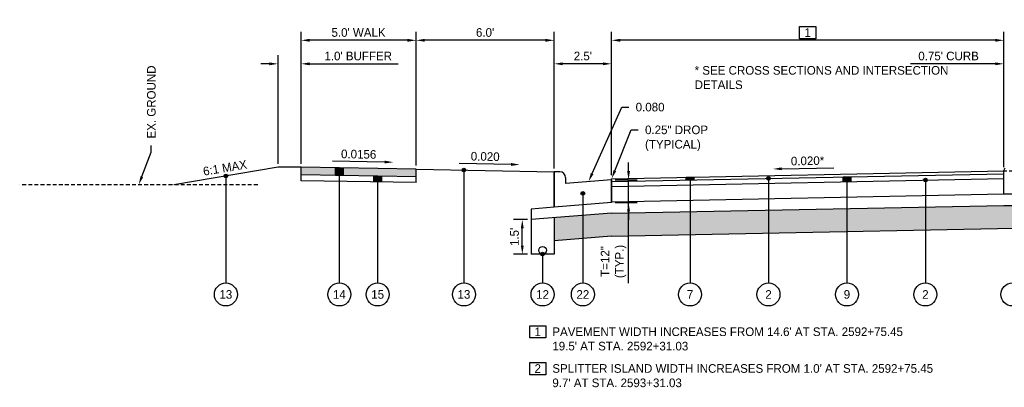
# Model space of a CAD drawing. Header units: feet. Extents: x 904 to 1979, y -2403 to -1843.
# Tile 22 of 34: x 1833 to 1876, y -2009 to -1993. Entities that reach past the tile are written whole.
import ezdxf
from ezdxf import colors
from ezdxf.entities.mleader import LeaderData, LeaderLine
from ezdxf.math import Vec2, Vec3

# ---------------------------------------------------------------- set-up
doc = ezdxf.new("R2010")
doc.units = ezdxf.units.FT
doc.header["$MEASUREMENT"] = 0
doc.linetypes.add('HIDDEN', pattern=[0.375, 0.25, -0.125])
doc.linetypes.add('OhDOT_USTN3', pattern=[0.22, 0.165, -0.055])
for name, color, linetype in [('PV_X_EOP', 27, 'OhDOT_USTN3'), ('RD_P_Text', 1, 'Continuous'), ('SC_Shading1', 247, 'Continuous'), ('SC_Shading2', 255, 'Continuous')]:
    doc.layers.add(name, color=color, linetype=linetype)
doc.styles.add('Slanted-Normal', font='font31.shx', dxfattribs={"height": 0.1})
doc.styles.get("Standard").update_dxf_attribs({"font": 'font31.shx'})
doc.dimstyles.new('COEC', dxfattribs={"dimscale": 13.9, "dimtxt": 0.18, "dimasz": 0.18, "dimexe": 0.18, "dimexo": 0.0625, "dimgap": 0.09, "dimtad": 1, "dimzin": 0, "dimdsep": 46, "dimtxsty": 'Standard', "dimcen": 0.09, "dimclrd": 256, "dimclre": 256, "dimclrt": 256, "dimaunit": 1, "dimadec": 4, "dimazin": 0, "dimtfac": 1, "dimtofl": 0, "dimtmove": 0, "dimatfit": 3, "dimfxl": 1, "dimtolj": 1, "dimtzin": 0, "dimlwd": -1, "dimlwe": -1, "dimarcsym": 0})

# ---------------------------------------------------------------- blocks, each defined once
blk = doc.blocks.new('*D1153')
at = {"layer": 'Defpoints', "color": 0, "transparency": 16777216}
for p in [(1855.148, -2001.591), (1855.53, -2001.591), (1855.53, -2003.091)]:
    blk.add_point(p, dxfattribs=at)
at = {"layer": 'RD_P_Text', "transparency": 16777216}
for p, q in [((1855.38, -2001.591), (1854.773, -2001.591)), ((1855.148, -2002.716), (1855.148, -2001.966)), ((1855.38, -2003.091), (1854.773, -2003.091))]:
    blk.add_line(p, q, dxfattribs=at)
for points in [[(1855.086, -2001.966), (1855.211, -2001.966), (1855.148, -2001.591)], [(1855.086, -2002.716), (1855.211, -2002.716), (1855.148, -2003.091)]]:
    blk.add_solid(points, dxfattribs=at)
at = {"layer": 'RD_P_Text', "transparency": 16777216, "insert": (1854.811, -2002.341), "char_height": 0.375, "attachment_point": 5, "rotation": 90}
blk.add_mtext("\\A1;1.5'", dxfattribs=at)
blk = doc.blocks.new('*D1154')
at = {"layer": 'Defpoints', "color": 0, "transparency": 16777216}
for p in [(1859.03, -1999.852), (1859.766, -1999.852), (1859.03, -2000.852)]:
    blk.add_point(p, dxfattribs=at)
at = {"layer": 'RD_P_Text', "transparency": 16777216}
for p, q in [((1859.766, -1999.477), (1859.766, -1999.102)), ((1859.18, -1999.852), (1860.141, -1999.852)), ((1859.766, -2000.852), (1859.766, -1999.852)), ((1859.18, -2000.852), (1860.141, -2000.852)), ((1859.766, -2004.351), (1859.766, -2000.852)), ((1859.766, -2001.227), (1859.766, -2001.602))]:
    blk.add_line(p, q, dxfattribs=at)
for points in [[(1859.704, -1999.477), (1859.829, -1999.477), (1859.766, -1999.852)], [(1859.704, -2001.227), (1859.829, -2001.227), (1859.766, -2000.852)]]:
    blk.add_solid(points, dxfattribs=at)
at = {"layer": 'RD_P_Text', "transparency": 16777216, "insert": (1859.116, -2003.41), "char_height": 0.375, "attachment_point": 5, "rotation": 90}
blk.add_mtext('\\A1;T=12"\\P(TYP.)', dxfattribs=at)
blk = doc.blocks.new('*D1162')
at = {"layer": 'Defpoints', "color": 0, "transparency": 16777216}
for p in [(1876.08, -1994.813), (1876.08, -1999.454), (1876.83, -1999.221)]:
    blk.add_point(p, dxfattribs=at)
at = {"layer": 'RD_P_Text', "transparency": 16777216}
for p, q in [((1876.08, -1999.304), (1876.08, -1994.438)), ((1876.83, -1999.071), (1876.83, -1994.438)), ((1875.705, -1994.813), (1872.027, -1994.813)), ((1877.205, -1994.813), (1877.58, -1994.813))]:
    blk.add_line(p, q, dxfattribs=at)
for points in [[(1875.705, -1994.751), (1875.705, -1994.876), (1876.08, -1994.813)], [(1877.205, -1994.751), (1877.205, -1994.876), (1876.83, -1994.813)]]:
    blk.add_solid(points, dxfattribs=at)
at = {"layer": 'RD_P_Text', "transparency": 16777216, "insert": (1873.678, -1994.476), "char_height": 0.375, "attachment_point": 5}
blk.add_mtext("\\A1;0.75' CURB", dxfattribs=at)
blk = doc.blocks.new('*D1164')
at = {"layer": 'Defpoints', "color": 0, "transparency": 16777216}
for p in [(1859.03, -1993.791), (1876.08, -1999.454), (1859.03, -1999.812)]:
    blk.add_point(p, dxfattribs=at)
at = {"layer": 'RD_P_Text', "transparency": 16777216}
for p, q in [((1859.03, -1999.662), (1859.03, -1993.416)), ((1876.08, -1999.304), (1876.08, -1993.416)), ((1875.705, -1993.791), (1859.405, -1993.791))]:
    blk.add_line(p, q, dxfattribs=at)
for points in [[(1859.405, -1993.728), (1859.405, -1993.853), (1859.03, -1993.791)], [(1875.705, -1993.728), (1875.705, -1993.853), (1876.08, -1993.791)]]:
    blk.add_solid(points, dxfattribs=at)
at = {"layer": 'RD_P_Text', "transparency": 16777216, "insert": (1867.555, -1993.453), "char_height": 0.375, "attachment_point": 5}
blk.add_mtext('\\A1;1', dxfattribs=at)
blk = doc.blocks.new('*D1166')
at = {"layer": 'Defpoints', "color": 0, "transparency": 16777216}
for p in [(1856.53, -1994.813), (1856.53, -1999.512), (1859.03, -1999.812)]:
    blk.add_point(p, dxfattribs=at)
at = {"layer": 'RD_P_Text', "transparency": 16777216}
for p, q in [((1856.53, -1999.362), (1856.53, -1994.438)), ((1859.03, -1999.662), (1859.03, -1994.438)), ((1858.655, -1994.813), (1856.905, -1994.813))]:
    blk.add_line(p, q, dxfattribs=at)
for points in [[(1856.905, -1994.751), (1856.905, -1994.876), (1856.53, -1994.813)], [(1858.655, -1994.751), (1858.655, -1994.876), (1859.03, -1994.813)]]:
    blk.add_solid(points, dxfattribs=at)
at = {"layer": 'RD_P_Text', "transparency": 16777216, "insert": (1857.78, -1994.476), "char_height": 0.375, "attachment_point": 5}
blk.add_mtext("\\A1;2.5'", dxfattribs=at)
blk = doc.blocks.new('*D1167')
at = {"layer": 'Defpoints', "color": 0, "transparency": 16777216}
for p in [(1845.53, -1993.791), (1845.53, -1999.314), (1850.53, -1999.392)]:
    blk.add_point(p, dxfattribs=at)
at = {"layer": 'RD_P_Text', "transparency": 16777216}
for p, q in [((1845.53, -1999.164), (1845.53, -1993.416)), ((1850.53, -1999.242), (1850.53, -1993.416)), ((1850.155, -1993.791), (1845.905, -1993.791))]:
    blk.add_line(p, q, dxfattribs=at)
for points in [[(1845.905, -1993.728), (1845.905, -1993.853), (1845.53, -1993.791)], [(1850.155, -1993.728), (1850.155, -1993.853), (1850.53, -1993.791)]]:
    blk.add_solid(points, dxfattribs=at)
at = {"layer": 'RD_P_Text', "transparency": 16777216, "insert": (1848.03, -1993.453), "char_height": 0.375, "attachment_point": 5}
blk.add_mtext("\\A1;5.0' WALK", dxfattribs=at)
blk = doc.blocks.new('*D1168')
at = {"layer": 'Defpoints', "color": 0, "transparency": 16777216}
for p in [(1850.53, -1993.791), (1850.53, -1999.392), (1856.53, -1999.512)]:
    blk.add_point(p, dxfattribs=at)
at = {"layer": 'RD_P_Text', "transparency": 16777216}
for p, q in [((1850.53, -1999.242), (1850.53, -1993.416)), ((1856.53, -1999.362), (1856.53, -1993.416)), ((1856.155, -1993.791), (1850.905, -1993.791))]:
    blk.add_line(p, q, dxfattribs=at)
for points in [[(1850.905, -1993.728), (1850.905, -1993.853), (1850.53, -1993.791)], [(1856.155, -1993.728), (1856.155, -1993.853), (1856.53, -1993.791)]]:
    blk.add_solid(points, dxfattribs=at)
at = {"layer": 'RD_P_Text', "transparency": 16777216, "insert": (1853.53, -1993.453), "char_height": 0.375, "attachment_point": 5}
blk.add_mtext("\\A1;6.0'", dxfattribs=at)
blk = doc.blocks.new('*D1169')
at = {"layer": 'Defpoints', "color": 0, "transparency": 16777216}
for p in [(1844.53, -1994.813), (1844.53, -1999.314), (1845.53, -1999.314)]:
    blk.add_point(p, dxfattribs=at)
at = {"layer": 'RD_P_Text', "transparency": 16777216}
for p, q in [((1844.53, -1999.164), (1844.53, -1994.438)), ((1845.53, -1999.164), (1845.53, -1994.438)), ((1844.155, -1994.813), (1843.78, -1994.813)), ((1845.905, -1994.813), (1849.75, -1994.813))]:
    blk.add_line(p, q, dxfattribs=at)
for points in [[(1844.155, -1994.751), (1844.155, -1994.876), (1844.53, -1994.813)], [(1845.905, -1994.751), (1845.905, -1994.876), (1845.53, -1994.813)]]:
    blk.add_solid(points, dxfattribs=at)
at = {"layer": 'RD_P_Text', "transparency": 16777216, "insert": (1848.015, -1994.476), "char_height": 0.375, "attachment_point": 5}
blk.add_mtext("\\A1;1.0' BUFFER", dxfattribs=at)

msp = doc.modelspace()

# ---------------------------------------------------------------- hatches: boundary and pattern name
at = {"layer": 'RD_P_Text'}
h = msp.add_hatch(color=256, dxfattribs=at)
h.dxf.hatch_style = 1
edge = h.paths.add_edge_path()
edge.add_arc((1842.262, -1999.692), 0.08, 0, 360)
h = msp.add_hatch(color=256, dxfattribs=at)
h.dxf.hatch_style = 1
h.paths.add_polyline_path([(1847.03, -1999.337), (1847.362, -1999.342), (1847.362, -1999.675), (1847.03, -1999.67)])
h = msp.add_hatch(color=256, dxfattribs=at)
h.dxf.hatch_style = 1
edge = h.paths.add_edge_path()
edge.add_arc((1852.612, -1999.433), 0.08, 0, 360)
h = msp.add_hatch(color=256, dxfattribs=at)
h.dxf.hatch_style = 1
h.paths.add_polyline_path([(1848.696, -1999.696), (1849.028, -1999.701), (1849.028, -1999.951), (1848.696, -1999.946)])
h = msp.add_hatch(color=256, dxfattribs=at)
h.dxf.hatch_style = 1
h.paths.add_polyline_path([(1862.273, -1999.747), (1862.606, -1999.74), (1862.606, -1999.865), (1862.273, -1999.872)])
h = msp.add_hatch(color=256, dxfattribs=at)
h.dxf.hatch_style = 1
edge = h.paths.add_edge_path()
edge.add_arc((1865.85, -1999.8), 0.08, 0, 360)
h = msp.add_hatch(color=256, dxfattribs=at)
h.dxf.hatch_style = 1
h.paths.add_polyline_path([(1869.426, -1999.729), (1869.426, -1999.937), (1869.093, -1999.944), (1869.093, -1999.735)])
h = msp.add_hatch(color=256, dxfattribs=at)
h.dxf.hatch_style = 1
edge = h.paths.add_edge_path()
edge.add_arc((1872.67, -1999.872), 0.08, 0, 360)
h = msp.add_hatch(color=256, dxfattribs=at)
h.dxf.hatch_style = 1
edge = h.paths.add_edge_path()
edge.add_arc((1857.78, -2000.452), 0.08, 0, 360)
h = msp.add_hatch(color=256, dxfattribs=at)
h.dxf.hatch_style = 1
edge = h.paths.add_edge_path()
edge.add_arc((1856.03, -2003.091), 0.08, 0, 360)
at = {"layer": 'SC_Shading1'}
h = msp.add_hatch(dxfattribs=at)
h.set_pattern_fill('WICKER', color=256, scale=1.5)
h.set_pattern_definition([(0, (-39.2884, 30.747), (0, 1.5), [0.439335, -0.257355, 0.621315, -0.18198]), (0, (-39.2884, 30.5651), (0, 1.5), [0.621315, -0.257355, 0.439335, -0.18198]), (0, (-38.8491, 31.6258), (0, 1.5), [0.621315, -0.257355, 0.439335, -0.18198]), (0, (-38.8491, 31.8077), (0, 1.5), [0.439335, -0.257355, 0.621315, -0.18198]), (90, (-39.031, 30.747), (-1.5, 9e-17), [0.439335, -0.257355, 0.621315, -0.18198]), (90, (-38.8491, 30.747), (-1.5, 9e-17), [0.621315, -0.257355, 0.439335, -0.18198]), (90, (-37.9704, 31.0044), (-1.5, 9e-17), [0.621315, -0.18198, 0.439335, -0.257355]), (90, (-37.7884, 31.1864), (-1.5, 9e-17), [0.439335, -0.18198, 0.621315, -0.257355]), (135, (-38.5384, 30.4364), (-1.4999962, -1.4999962), [0.439335, -0.257355, 0.36396, -0.257355, 0.621315, -0.18198]), (135, (-38.4097, 30.565), (-1.4999962, -1.4999962), [0.621315, -0.257355, 0.36396, -0.257355, 0.439335, -0.18198]), (135, (-37.531, 30.929), (-1.4999962, -1.4999962), [0.36396, -0.257355, 0.621315, -0.18198, 0.439335, -0.257355]), (135, (-37.531, 31.1864), (-1.4999962, -1.4999962), [0.36396, -0.257355, 0.439335, -0.18198, 0.621315, -0.257355]), (45, (-38.4097, 30.3077), (-1.4999962, 1.4999962), [0.36396, -0.257355, 0.439335, -0.18198, 0.621315, -0.257355]), (45, (-38.667, 30.3077), (-1.4999962, 1.4999962), [0.36396, -0.257355, 0.621315, -0.18198, 0.439335, -0.257355]), (45, (-39.4704, 30.747), (-1.4999962, 1.4999962), [0.439335, -0.18198, 0.621315, -0.257355, 0.36396, -0.257355]), (45, (-39.7278, 30.747), (-1.4999962, 1.4999962), [0.621315, -0.18198, 0.439335, -0.257355, 0.36396, -0.257355])])
h.paths.add_polyline_path([(1856.53, -2002.511), (1859.03, -2002.311), (1882.37, -2001.844), (1904.09, -2002.279), (1906.59, -2002.479), (1906.59, -2001.479), (1904.09, -2001.279), (1888.39, -2000.965), (1887.14, -2000.965), (1882.37, -2000.869), (1877.33, -2000.97), (1876.08, -2000.97), (1859.03, -2001.311), (1856.53, -2001.511)])
at = {"layer": 'SC_Shading2'}
h = msp.add_hatch(color=256, dxfattribs=at)
h.dxf.hatch_style = 1
h.paths.add_polyline_path([(1850.53, -1999.725), (1845.53, -1999.647), (1845.53, -1999.314), (1850.53, -1999.392)])

# ---------------------------------------------------------------- linework, layer by layer
at = {"layer": 'PV_X_EOP', "flags": 128}
msp.add_lwpolyline([(1843.649, -2000.07), (1833.301, -2000.07)], dxfattribs=at)
at = {"layer": 'RD_P_Text'}
for points in [[(1867.205, -1993.186), (1867.905, -1993.186), (1867.905, -1993.72), (1867.205, -1993.72)], [(1855.47, -2006.202), (1856.17, -2006.202), (1856.17, -2006.735), (1855.47, -2006.735)], [(1855.47, -2007.801), (1856.17, -2007.801), (1856.17, -2008.334), (1855.47, -2008.334)]]:
    msp.add_lwpolyline(points, close=True, dxfattribs=at)
at = {"layer": 'RD_P_Text', "linetype": 'ByBlock', "lineweight": -2}
for points in [[(1849.162, -1999.086), (1846.898, -1999.051)], [(1854.662, -1999.19), (1852.398, -1999.145)], [(1866.423, -1999.38), (1868.687, -1999.334)]]:
    msp.add_lwpolyline(points, dxfattribs=at)
at = {"layer": 'RD_P_Text', "flags": 128}
for points in [[(1844.53, -1999.314), (1839.994, -2000.07)], [(1845.53, -1999.314), (1844.53, -1999.314)], [(1850.53, -1999.392), (1845.53, -1999.314)], [(1847.03, -1999.337), (1847.362, -1999.342), (1847.362, -1999.675), (1847.03, -1999.67), (1847.03, -1999.337)], [(1850.53, -1999.392), (1856.53, -1999.512)], [(1852.612, -1999.433), (1852.612, -2004.345)], [(1856.53, -1999.512), (1856.53, -2001.052)], [(1856.78, -1999.512), (1856.53, -1999.512)], [(1856.53, -2001.052), (1856.53, -1999.512)], [(1859.03, -1999.812), (1876.08, -1999.471)], [(1859.03, -1999.937), (1876.08, -1999.596)], [(1842.262, -1999.692), (1842.262, -2004.345)], [(1850.53, -1999.725), (1845.53, -1999.647)], [(1850.53, -1999.975), (1845.53, -1999.897)], [(1848.696, -1999.696), (1849.028, -1999.701), (1849.028, -1999.951), (1848.696, -1999.946), (1848.696, -1999.696)], [(1857.03, -1999.762), (1857.03, -2000.012)], [(1859.03, -1999.852), (1857.03, -2000.012)], [(1859.03, -2000.145), (1876.08, -1999.804)], [(1859.03, -1999.852), (1859.03, -2000.852)], [(1862.273, -1999.747), (1862.606, -1999.74), (1862.606, -1999.865), (1862.273, -1999.872), (1862.273, -1999.747)], [(1862.273, -1999.747), (1862.273, -1999.872)], [(1862.44, -1999.744), (1862.44, -2004.345)], [(1862.606, -1999.74), (1862.606, -1999.865)], [(1865.85, -1999.8), (1865.85, -2004.345)], [(1869.426, -1999.729), (1869.426, -1999.937), (1869.093, -1999.944), (1869.093, -1999.735), (1869.426, -1999.729)], [(1869.093, -1999.735), (1869.093, -1999.944)], [(1869.26, -1999.732), (1869.26, -2004.345)], [(1869.426, -1999.729), (1869.426, -1999.937)], [(1872.67, -1999.872), (1872.67, -2004.345)], [(1857.78, -2000.452), (1857.78, -2004.345)], [(1859.03, -2000.811), (1876.08, -2000.47)], [(1876.08, -2000.471), (1876.83, -2000.471)], [(1859.03, -2000.852), (1856.53, -2001.052)], [(1856.53, -2001.052), (1855.53, -2001.132)], [(1855.53, -2001.132), (1855.53, -2001.591)], [(1859.03, -2001.311), (1855.53, -2001.591)], [(1859.03, -2001.311), (1876.08, -2000.97)], [(1876.08, -2000.97), (1877.33, -2000.97)], [(1855.53, -2001.591), (1855.53, -2003.091)], [(1856.53, -2001.511), (1856.53, -2003.091)], [(1859.03, -2002.311), (1882.37, -2001.844)], [(1859.03, -2002.311), (1856.53, -2002.511)], [(1856.53, -2003.091), (1855.53, -2003.091)], [(1856.03, -2003.091), (1856.03, -2004.345)]]:
    msp.add_lwpolyline(points, dxfattribs=at)
at = {"layer": 'RD_P_Text', "ltscale": 0.5, "flags": 128}
for points in [[(1845.53, -1999.897), (1845.53, -1999.314)], [(1847.03, -1999.67), (1847.03, -1999.337)], [(1847.196, -2004.345), (1847.196, -1999.34)], [(1847.362, -1999.675), (1847.362, -1999.342)], [(1850.53, -1999.975), (1850.53, -1999.392)], [(1876.08, -2000.471), (1876.08, -1999.454)], [(1848.696, -1999.946), (1848.696, -1999.696)], [(1848.862, -2004.345), (1848.862, -1999.699)], [(1849.028, -1999.951), (1849.028, -1999.701)], [(1859.03, -2000.852), (1859.03, -1999.812)]]:
    msp.add_lwpolyline(points, dxfattribs=at)
at = {"layer": 'RD_P_Text', "linetype": 'HIDDEN', "ltscale": 0.5, "flags": 128}
msp.add_lwpolyline([(1876.08, -1999.471), (1882.37, -1999.345)], dxfattribs=at)
at = {"layer": 'RD_P_Text'}
for centre, radius in [((1842.262, -1999.692), 0.08), ((1852.612, -1999.433), 0.08), ((1865.85, -1999.8), 0.08), ((1872.67, -1999.872), 0.08), ((1857.78, -2000.452), 0.08), ((1856.03, -2002.925), 0.166), ((1856.03, -2003.091), 0.08), ((1842.262, -2004.845), 0.5), ((1847.196, -2004.845), 0.5), ((1848.862, -2004.845), 0.5), ((1852.612, -2004.845), 0.5), ((1856.03, -2004.845), 0.5), ((1857.78, -2004.845), 0.5), ((1862.44, -2004.845), 0.5), ((1865.85, -2004.845), 0.5), ((1869.26, -2004.845), 0.5), ((1872.67, -2004.845), 0.5), ((1876.455, -2004.845), 0.5)]:
    msp.add_circle(centre, radius, dxfattribs=at)
msp.add_arc((1856.78, -1999.762), 0.25, 0, 90, dxfattribs=at)
at = {"layer": 'RD_P_Text', "ltscale": 0.5}
msp.add_arc((1876.163, -1999.454), 0.0833, 102.5312, 180, dxfattribs=at)
at = {"layer": 'RD_P_Text'}
for points in [[(1849.161, -1999.149), (1849.537, -1999.092), (1849.163, -1999.024)], [(1854.66, -1999.253), (1855.037, -1999.198), (1854.663, -1999.128)], [(1866.424, -1999.442), (1866.048, -1999.387), (1866.422, -1999.317)]]:
    msp.add_solid(points, dxfattribs=at)

# ---------------------------------------------------------------- texts
at = {"layer": 'RD_P_Text', "char_height": 0.375}
for s, width, heights, insert, attachment_point in [('* SEE CROSS SECTIONS AND INTERSECTION DETAILS', 11.61282, [9.075], (1862.638, -1994.911), 1), ('13', 34.83485, [0], (1842.262, -2004.845), 5), ('\\pxt43;14', 34.83485, [0.375], (1847.196, -2004.845), 5), ('\\pxt43;15', 34.83485, [0], (1848.862, -2004.845), 5), ('13', 34.83485, [0], (1852.612, -2004.845), 5), ('12', 34.83485, [0], (1856.03, -2004.845), 5), ('22', 34.83485, [0], (1857.78, -2004.845), 5), ('7', 34.83485, [0], (1862.44, -2004.845), 5), ('2', 34.83485, [0], (1865.85, -2004.845), 5), ('9', 34.83485, [0], (1869.26, -2004.845), 5), ('2', 34.83485, [0], (1872.67, -2004.845), 5), ('\\pxt43;1', 34.83485, [0], (1855.82, -2006.469), 5), ("PAVEMENT WIDTH INCREASES FROM 14.6' AT STA. 2592+75.45\\P19.5' AT STA. 2592+31.03", 21.75627, [9.075], (1856.454, -2006.278), 1), ('\\pxt43;2', 34.83485, [0], (1855.82, -2008.067), 5), ("SPLITTER ISLAND WIDTH INCREASES FROM 1.0' AT STA. 2592+75.45\\P9.7' AT STA. 2593+31.03", 21.75627, [9.075], (1856.454, -2007.876), 1)]:
    msp.add_mtext_dynamic_manual_height_columns(s, width=width, gutter_width=10, heights=heights, dxfattribs=dict(at, insert=insert, attachment_point=attachment_point))
at = {"layer": 'RD_P_Text', "char_height": 0.375, "attachment_point": 5}
for s, width, insert, rotation in [('0.0156', 2.91398, (1848.035, -1998.746), 359.1063), ('0.020', 2.91398, (1853.536, -1998.845), 358.8542), ('6:1 MAX', 7.77982, (1842.223, -1999.34), 9.4623), ('0.020*', 2.91398, (1867.548, -1999.034), 1.1458)]:
    msp.add_mtext_dynamic_manual_height_columns(s, width=width, gutter_width=10, heights=[0], dxfattribs=dict(at, insert=insert, rotation=rotation))

# ---------------------------------------------------------------- dimensions: what is measured, and where the dimension line sits
at = {"layer": 'RD_P_Text'}
for base, p1, p2, text, picture, middle in [((1845.53, -1993.791), (1850.53, -1999.392), (1845.53, -1999.314), "5.0' WALK", '*D1167', (1848.03, -1993.453)), ((1850.53, -1993.791), (1856.53, -1999.512), (1850.53, -1999.392), "6.0'", '*D1168', (1853.53, -1993.453)), ((1859.03, -1993.791), (1876.08, -1999.454), (1859.03, -1999.812), '1', '*D1164', (1867.555, -1993.453)), ((1876.08, -1994.813), (1876.83, -1999.221), (1876.08, -1999.454), "0.75' CURB", '*D1162', (1873.678, -1994.476)), ((1856.53, -1994.813), (1859.03, -1999.812), (1856.53, -1999.512), "2.5'", '*D1166', (1857.78, -1994.476))]:
    dim = msp.add_linear_dim(base=base, p1=p1, p2=p2, text=text, dimstyle='COEC', override={"dimscale": 3, "dimtxt": 0.125, "dimasz": 0.125, "dimexe": 0.125, "dimexo": 0.05, "dimgap": 0.05}, dxfattribs=at)
    dim.commit()
    dim.dimension.update_dxf_attribs({"geometry": picture, "text_midpoint": middle})
dim = msp.add_linear_dim(base=(1844.53, -1994.813), p1=(1845.53, -1999.314), p2=(1844.53, -1999.314), text="1.0' BUFFER", dimstyle='COEC', override={"dimscale": 3, "dimtxt": 0.125, "dimasz": 0.125, "dimexe": 0.125, "dimexo": 0.05, "dimgap": 0.05}, dxfattribs=at)
dim.commit()
dim.dimension.update_dxf_attribs({"geometry": '*D1169', "text_midpoint": (1848.015, -1994.813), "dimtype": 160})
dim = msp.add_linear_dim(base=(1859.766, -1999.852), p1=(1859.03, -2000.852), p2=(1859.03, -1999.852), angle=90, text='T=12"\\P(TYP.)', dimstyle='COEC', override={"dimscale": 3, "dimtxt": 0.125, "dimasz": 0.125, "dimexe": 0.125, "dimexo": 0.05, "dimgap": 0.05, "dimtmove": 1}, dxfattribs=at)
dim.commit()
dim.dimension.update_dxf_attribs({"geometry": '*D1154', "text_midpoint": (1859.438, -2003.41), "dimtype": 160})
dim = msp.add_linear_dim(base=(1855.148, -2001.591), p1=(1855.53, -2003.091), p2=(1855.53, -2001.591), angle=90, text="1.5'", dimstyle='COEC', override={"dimscale": 3, "dimtxt": 0.125, "dimasz": 0.125, "dimexe": 0.125, "dimexo": 0.05, "dimgap": 0.05}, dxfattribs=at)
dim.commit()
dim.dimension.update_dxf_attribs({"geometry": '*D1153', "text_midpoint": (1854.811, -2002.341)})

# ---------------------------------------------------------------- leaders
ml = msp.add_multileader_mtext('Standard', dxfattribs=at)
ml.set_content('EX. GROUND', color=256, style='Slanted-Normal')
ml.set_leader_properties()
ml.build(insert=Vec2(0, 0))
ml.multileader.update_dxf_attribs({"dogleg_length": 0.1, "arrow_head_size": 0.375, "scale": 3})
ctx = ml.context
ctx.base_point, ctx.scale, ctx.char_height, ctx.arrow_head_size, ctx.landing_gap_size, ctx.plane_origin, ctx.plane_x_axis, ctx.plane_y_axis = Vec3(1839.022, -1998.362), 3, 0.375, 0.375, 0.3, Vec3(1841.168, -1997.742), Vec3(0, 1), Vec3(-1, 0)
notes = []
notes.append((ctx, [(1, (1, 1, 0), (1839.022, -1998.662), (0, 1), 0.3, [(0, [(1838.475, -2000.07)], 0, [])])]))
ctx.mtext.insert, ctx.mtext.text_direction, ctx.mtext.rotation, ctx.mtext.flow_direction = Vec3(1838.835, -1998.062), Vec3(0, 1), 1.570796, 5
ml = msp.add_multileader_mtext('Standard', dxfattribs=at)
ml.set_content('0.080', color=256, style='Slanted-Normal')
ml.set_leader_properties()
ml.build(insert=Vec2(0, 0))
ml.multileader.update_dxf_attribs({"dogleg_length": 0.1, "arrow_head_size": 0.375, "scale": 3})
ctx = ml.context
ctx.base_point, ctx.scale, ctx.char_height, ctx.arrow_head_size, ctx.landing_gap_size, ctx.plane_origin = Vec3(1859.776, -1996.696), 3, 0.375, 0.375, 0.3, Vec3(1867.606, -1997.339)
notes.append((ctx, [(1, (1, 1, 0), (1859.476, -1996.696), (1, 0), 0.3, [(0, [(1858.03, -1999.932)], 0, [])])]))
ctx.mtext.insert, ctx.mtext.flow_direction = Vec3(1860.076, -1996.508), 5
ml = msp.add_multileader_mtext('Standard', dxfattribs=at)
ml.set_content('0.25" DROP\\P(TYPICAL)', color=256, style='Slanted-Normal')
ml.set_leader_properties()
ml.build(insert=Vec2(0, 0))
ml.multileader.update_dxf_attribs({"dogleg_length": 0.1, "arrow_head_size": 0.375, "scale": 3})
ctx = ml.context
ctx.base_point, ctx.scale, ctx.char_height, ctx.arrow_head_size, ctx.landing_gap_size, ctx.plane_origin = Vec3(1860.183, -1997.686), 3, 0.375, 0.375, 0.3, Vec3(1868.606, -1997.219)
notes.append((ctx, [(1, (1, 1, 0), (1859.883, -1997.686), (1, 0), 0.3, [(0, [(1859.03, -1999.812)], 0, [])])]))
ctx.mtext.insert, ctx.mtext.flow_direction = Vec3(1860.483, -1997.498), 5
for ctx, leaders in notes:
    for number, flags, end, landing, length, lines in leaders:
        leader = LeaderData()
        leader.index, (leader.has_last_leader_line, leader.has_dogleg_vector, leader.attachment_direction) = number, flags
        leader.last_leader_point, leader.dogleg_vector, leader.dogleg_length = Vec3(end), Vec3(landing), length
        for number, points, colour, breaks in lines:
            line = LeaderLine()
            line.index, line.vertices, line.color, line.breaks = number, Vec3.list(points), colors.encode_raw_color(colour), breaks
            leader.lines.append(line)
        ctx.leaders.append(leader)

doc.saveas('drawing.dxf')
